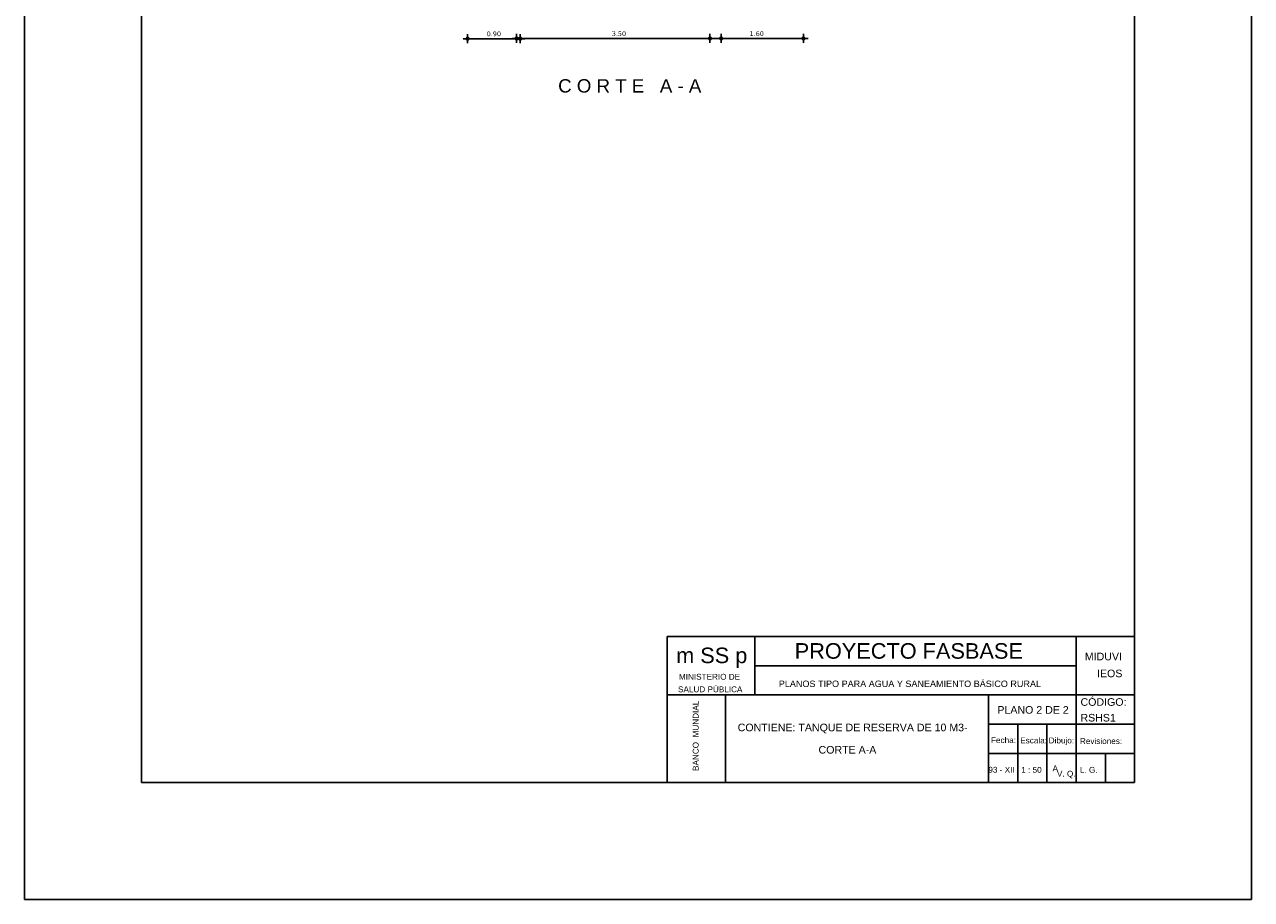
# Model space of a CAD drawing. Header units: metres. Extents: x 1704 to 4131, y 3282 to 4241.
# Tile 4 of 78: x 1829 to 1850, y 4209 to 4224. Entities that reach past the tile are written whole.
import ezdxf
from ezdxf.enums import TextEntityAlignment as Align

# ---------------------------------------------------------------- set-up
doc = ezdxf.new("R2010")
doc.units = ezdxf.units.M
for name, color, linetype in [('Cota', 7, 'Continuous'), ('Cotas', 7, 'Continuous'), ('Dibujo', 7, 'Continuous'), ('Texto', 170, 'Continuous')]:
    doc.layers.add(name, color=color, linetype=linetype)
doc.styles.add('Annotative', font='arial.ttf')
doc.styles.get("Standard").update_dxf_attribs({"font": 'arial.ttf'})
doc.styles.add('verdana', font='verdana.ttf')
doc.dimstyles.new('ISO', dxfattribs={"dimtxt": 0.08, "dimasz": 0.06, "dimexe": 0.1, "dimexo": 0.1, "dimgap": 0.04, "dimtad": 1, "dimzin": 1, "dimdsep": 46, "dimtxsty": 'verdana', "dimblk1": 'PAB', "dimblk2": 'PAB', "dimsah": 1, "dimcen": 0, "dimse1": 1, "dimse2": 1, "dimclrd": 7, "dimclre": 8, "dimclrt": 7, "dimadec": 0, "dimazin": 0, "dimtfac": 1, "dimtix": 1, "dimtmove": 0, "dimatfit": 3, "dimldrblk": 'PAB', "dimfxl": 0.1, "dimtvp": 1, "dimtolj": 1, "dimtzin": 1, "dimarcsym": 0})

# ---------------------------------------------------------------- blocks, each defined once
blk = doc.blocks.new('PAB')
at = {"layer": 'Cotas'}
for p, q in [((-1.3, 0), (1.3, 0)), ((0, 1.3), (0, -1.3))]:
    blk.add_line(p, q, dxfattribs=at)
at = {"layer": 'Cotas', "const_width": 0.6}
blk.add_lwpolyline([(-0.3, 0, 1), (0.3, 0, 1)], format="xyb", close=True, dxfattribs=at)
blk = doc.blocks.new('*D903')
at = {"layer": 'Cota', "color": 7, "lineweight": -2, "transparency": 16777216}
blk.add_line((1837.01, 4223.833), (1837.79, 4223.833), dxfattribs=at)
at = {"layer": 'Defpoints', "color": 0, "transparency": 16777216}
for p in [(1836.95, 4223.826), (1837.85, 4223.833), (1837.85, 4223.826)]:
    blk.add_point(p, dxfattribs=at)
at = {"layer": 'Cota', "color": 7, "lineweight": -2, "transparency": 16777216, "xscale": 0.06, "yscale": 0.06, "zscale": 0.06, "rotation": 180}
blk.add_blockref('PAB', (1836.95, 4223.833), dxfattribs=at)
at = {"layer": 'Cota', "color": 7, "lineweight": -2, "transparency": 16777216, "xscale": 0.06, "yscale": 0.06, "zscale": 0.06}
blk.add_blockref('PAB', (1837.85, 4223.833), dxfattribs=at)
at = {"layer": 'Cota', "color": 7, "transparency": 16777216, "insert": (1837.4, 4223.915), "char_height": 0.08, "attachment_point": 5, "style": 'verdana'}
blk.add_mtext('\\A1;0.90', dxfattribs=at)
blk = doc.blocks.new('*D904')
at = {"layer": 'Cota', "color": 7, "lineweight": -2, "transparency": 16777216}
blk.add_line((1837.85, 4223.837), (1841.23, 4223.837), dxfattribs=at)
at = {"layer": 'Defpoints', "color": 0, "transparency": 16777216}
for p in [(1837.79, 4223.833), (1841.29, 4223.837), (1841.29, 4223.833)]:
    blk.add_point(p, dxfattribs=at)
at = {"layer": 'Cota', "color": 7, "lineweight": -2, "transparency": 16777216, "xscale": 0.06, "yscale": 0.06, "zscale": 0.06, "rotation": 180}
blk.add_blockref('PAB', (1837.79, 4223.837), dxfattribs=at)
at = {"layer": 'Cota', "color": 7, "lineweight": -2, "transparency": 16777216, "xscale": 0.06, "yscale": 0.06, "zscale": 0.06}
blk.add_blockref('PAB', (1841.29, 4223.837), dxfattribs=at)
at = {"layer": 'Cota', "color": 7, "transparency": 16777216, "insert": (1839.54, 4223.918), "char_height": 0.08, "attachment_point": 5, "style": 'verdana'}
blk.add_mtext('\\A1;3.50', dxfattribs=at)
blk = doc.blocks.new('*D905')
at = {"layer": 'Cota', "color": 7, "lineweight": -2, "transparency": 16777216}
blk.add_line((1841.159, 4223.837), (1842.639, 4223.837), dxfattribs=at)
at = {"layer": 'Defpoints', "color": 0, "transparency": 16777216}
for p in [(1841.099, 4223.837), (1842.699, 4223.837), (1842.699, 4223.837)]:
    blk.add_point(p, dxfattribs=at)
at = {"layer": 'Cota', "color": 7, "lineweight": -2, "transparency": 16777216, "xscale": 0.06, "yscale": 0.06, "zscale": 0.06, "rotation": 180}
blk.add_blockref('PAB', (1841.099, 4223.837), dxfattribs=at)
at = {"layer": 'Cota', "color": 7, "lineweight": -2, "transparency": 16777216, "xscale": 0.06, "yscale": 0.06, "zscale": 0.06}
blk.add_blockref('PAB', (1842.699, 4223.837), dxfattribs=at)
at = {"layer": 'Cota', "color": 7, "transparency": 16777216, "insert": (1841.899, 4223.918), "char_height": 0.08, "attachment_point": 5, "style": 'verdana'}
blk.add_mtext('\\A1;1.60', dxfattribs=at)

msp = doc.modelspace()

# ---------------------------------------------------------------- linework, layer by layer
at = {"layer": 'Dibujo', "color": 0, "linetype": 'ByBlock'}
for p, q in [((1829.367, 4209.098), (1829.367, 4238.798)), ((1850.367, 4238.798), (1850.367, 4209.098)), ((1831.367, 4236.798), (1831.367, 4211.098)), ((1848.367, 4236.798), (1848.367, 4211.098)), ((1840.367, 4213.598), (1840.367, 4211.098)), ((1848.367, 4213.598), (1840.367, 4213.598)), ((1841.867, 4213.598), (1841.867, 4212.598)), ((1847.367, 4211.098), (1847.367, 4213.598)), ((1847.367, 4213.098), (1841.867, 4213.098)), ((1848.367, 4212.598), (1840.367, 4212.598)), ((1841.367, 4212.598), (1841.367, 4211.098)), ((1841.367, 4211.098), (1841.367, 4212.598)), ((1845.867, 4211.098), (1845.867, 4212.598)), ((1848.367, 4212.098), (1845.867, 4212.098)), ((1846.367, 4211.098), (1846.367, 4212.098)), ((1846.867, 4211.098), (1846.867, 4212.098)), ((1848.367, 4211.598), (1845.867, 4211.598)), ((1847.867, 4211.098), (1847.867, 4211.598)), ((1848.367, 4211.098), (1831.367, 4211.098)), ((1850.367, 4209.098), (1829.367, 4209.098))]:
    msp.add_line(p, q, dxfattribs=at)

# ---------------------------------------------------------------- texts
for s, height, p in [('PROYECTO FASBASE', 0.26624, (1842.549, 4213.219)), ('m SS p', 0.2662, (1840.519, 4213.143)), ('PLANOS TIPO PARA AGUA Y SANEAMIENTO BÁSICO RURAL', 0.11076, (1842.277, 4212.734))]:
    msp.add_text(s, height=height, dxfattribs=at).set_placement(p)
at = {"layer": 'Dibujo', "color": 0, "linetype": 'ByBlock', "style": 'Annotative'}
for s, p in [('MIDUVI', (1847.515, 4213.192)), ('IEOS', (1847.724, 4212.902)), ('PLANO 2 DE 2', (1846.018, 4212.278)), ('CÓDIGO:', (1847.441, 4212.413)), ('RSHS1', (1847.44, 4212.144)), ('CONTIENE: TANQUE DE RESERVA DE 10 M3-', (1841.573, 4211.977))]:
    msp.add_text(s, height=0.13, dxfattribs=at).set_placement(p)
at = {"layer": 'Dibujo', "color": 0, "linetype": 'ByBlock'}
for s, p in [('MINISTERIO DE', (1841.091, 4212.86)), ('SALUD PÚBLICA', (1841.103, 4212.645)), ('Fecha:', (1846.122, 4211.775)), ('Escala:', (1846.638, 4211.77)), ('Dibujo:', (1847.114, 4211.77)), ('Revisiones:', (1847.792, 4211.759)), ('93 - XII', (1846.089, 4211.268)), ('1 : 50', (1846.601, 4211.266)), ('A', (1847.009, 4211.293)), ('L. G. ', (1847.601, 4211.267)), ('V. Q.', (1847.197, 4211.2))]:
    msp.add_text(s, height=0.1, dxfattribs=at).set_placement(p, align=Align.CENTER)
msp.add_text('BANCO  MUNDIAL', height=0.1, rotation=90, dxfattribs=at).set_placement((1840.904, 4211.899), align=Align.CENTER)
at = {"layer": 'Dibujo', "color": 0, "linetype": 'ByBlock', "insert": (1842.957, 4211.725), "char_height": 0.13, "width": 2.33565, "attachment_point": 1}
msp.add_mtext('CORTE A-A', dxfattribs=at)
at = {"layer": 'Texto'}
msp.add_text('C O R T E   A - A', height=0.22882, dxfattribs=at).set_placement((1838.5, 4222.911))

# ---------------------------------------------------------------- dimensions: what is measured, and where the dimension line sits
at = {"layer": 'Cota'}
for base, p1, p2, picture, middle in [((1837.85, 4223.833), (1836.95, 4223.826), (1837.85, 4223.826), '*D903', (1837.4, 4223.915)), ((1841.29, 4223.837), (1837.79, 4223.833), (1841.29, 4223.833), '*D904', (1839.54, 4223.918)), ((1842.699, 4223.837), (1841.099, 4223.837), (1842.699, 4223.837), '*D905', (1841.899, 4223.918))]:
    dim = msp.add_linear_dim(base=base, p1=p1, p2=p2, dimstyle='ISO', dxfattribs=at)
    dim.commit()
    dim.dimension.update_dxf_attribs({"geometry": picture, "text_midpoint": middle})

doc.saveas('drawing.dxf')
